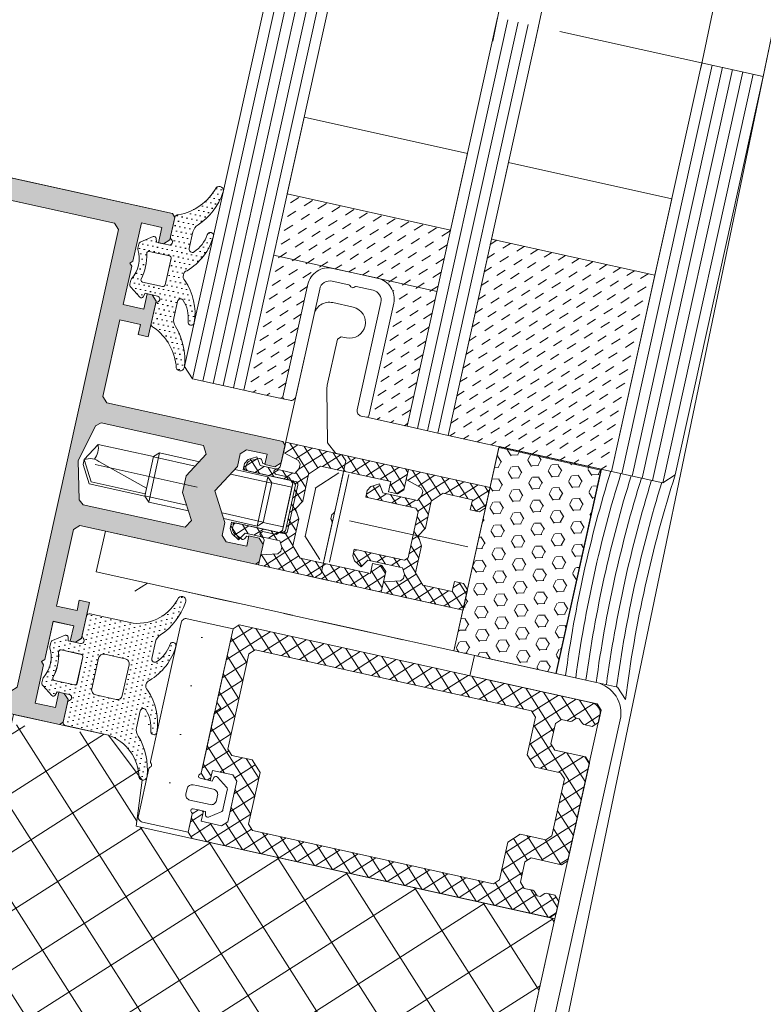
# Model space of a CAD drawing. Header units: inches. Extents: x 0 to 111471, y -105323 to 11070.
# Tile 146 of 256: x 43372 to 43379, y -28056 to -28047. Entities that reach past the tile are written whole.
import ezdxf

# ---------------------------------------------------------------- set-up
doc = ezdxf.new("R2010")
doc.units = ezdxf.units.IN
doc.header["$MEASUREMENT"] = 0
for name, pattern in [('DIVIDE', [5.3, 2, -1, 0.15, -1, 0.15, -1]), ('gen3', [6.25, 4.75, -1.5]), ('GEN7', [13.75, 9.75, -1.5, 1, -1.5])]:
    doc.linetypes.add(name, pattern=pattern)
for name, color, linetype, lineweight in [('888 drzwi i okna', 4, 'Continuous', 0), ('888 sciany istniejące', 2, 'Continuous', 35), ('888 wymiary', 1, 'Continuous', 0), ('MB-inne', 8, 'Continuous', 9), ('MB-kreskowanie', 8, 'Continuous', 5), ('MB-osie', 4, 'GEN7', 5), ('MB-profile', 7, 'Continuous', 9), ('MB-szyby', 4, 'Continuous', 9), ('MB-urwania', 1, 'DIVIDE', 5), ('MB-uszczelki_tworzywa', 8, 'Continuous', 9), ('Wymiary', 85, 'Continuous', 18)]:
    doc.layers.add(name, color=color, linetype=linetype, lineweight=lineweight)
doc.styles.add('TS 100_wymiary', font='romans.shx', dxfattribs={"width": 0.7, "height": 16})
doc.dimstyles.new('Dim Style 100', dxfattribs={"dimtxt": 16, "dimasz": 12, "dimexe": 12, "dimexo": 2, "dimgap": 10, "dimtad": 1, "dimdec": 0, "dimzin": 9, "dimtxsty": 'TS 100_wymiary', "dimblk": 'ARCHTICK', "dimcen": 2.5, "dimdle": 12, "dimclrd": 256, "dimclrt": 2, "dimadec": 0, "dimazin": 2, "dimtfac": 1, "dimtdec": 0, "dimtix": 1, "dimtmove": 2, "dimatfit": 3, "dimfxl": 0, "dimlwd": -1, "dimarcsym": 0})
pattern_1 = [(135, (-7.22281, -20.50134), (3e-14, 0.13531893), [0.09568493, -0.09568493])]

# ---------------------------------------------------------------- blocks, each defined once
blk = doc.blocks.new('120905')
at = {"layer": 'MB-kreskowanie'}
h = blk.add_hatch(dxfattribs=at)
h.set_pattern_fill('DOTS', color=256, scale=0.3, angle=0.03394, style=0)
h.set_pattern_definition([(0.033944, (-3888.86263, -793.2553), (0.23784281, 0.47639099), [0, -0.47625])])
edge = h.paths.add_edge_path(flags=16)
edge.add_line((-6, -3.499), (-6, -5.5))
edge.add_arc((-5.5, -5.5), 0.5, 180, 270)
edge.add_line((-5.5, -6), (-2.5, -6))
edge.add_arc((-2.5, -5.5), 0.5, 270, 360)
edge.add_line((-2, -5.5), (-2, -3.499))
edge.add_arc((-2.5, -3.499), 0.5, 0, 90)
edge.add_line((-2.5, -2.999), (-5.5, -2.999))
edge.add_arc((-5.5, -3.499), 0.5, 90, 180)
edge = h.paths.add_edge_path(flags=16)
edge.add_line((-2.5, -1.301), (-2.5, 0.676))
edge.add_arc((-2.7, 0.676), 0.2, 0, 104.47751)
edge.add_arc((-4, 5.341), 4.642, 254.37806, 285.62194, ccw=False)
edge.add_arc((-5.3, 0.676), 0.2, 75.52249, 180)
edge.add_line((-5.5, 0.676), (-5.5, -1.301))
edge.add_arc((-5.3, -1.301), 0.2, 180, 270)
edge.add_line((-5.3, -1.501), (-2.7, -1.501))
edge.add_arc((-2.7, -1.301), 0.2, 270, 360)
edge = h.paths.add_edge_path()
edge.add_line((-1.036, 0.6), (-1.785, 1.67))
edge.add_arc((-2.031, 1.498), 0.3, 35, 90)
edge.add_line((-2.031, 1.798), (-2.427, 1.798))
edge.add_arc((-2.427, 1.498), 0.3, 90, 116.88805)
edge.add_arc((-4, 4.393), 2.995, 241.31646, 298.68354, ccw=False)
edge.add_arc((-5.573, 1.498), 0.3, 63.11195, 90)
edge.add_line((-5.573, 1.798), (-5.969, 1.798))
edge.add_arc((-5.969, 1.498), 0.3, 90, 145)
edge.add_line((-6.215, 1.67), (-6.964, 0.6))
edge.add_arc((-6.8, 0.485), 0.2, 145, 255)
edge.add_line((-6.852, 0.292), (-6.5, 0.198))
edge.add_line((-6.5, 0.198), (-6.5, -1.002))
edge.add_arc((-6.8, -1.002), 0.3, 210, 360, ccw=False)
edge.add_arc((-7.32, -1.302), 0.3, 30, 90)
edge.add_line((-7.32, -1.002), (-9.2, -1.002))
edge.add_arc((-9.2, -1.302), 0.3, 90, 180)
edge.add_line((-9.5, -1.302), (-9.5, -5.526))
edge.add_arc((-13.887, -4.96), 4.423, 284.04495, 352.65485, ccw=False)
edge.add_arc((-12.617, -9.601), 0.401, 119.34568, 285.45385)
edge.add_arc((-13.243, -3.795), 6.235, 276.75031, 313.21834)
edge.add_arc((-8.224, -9.002), 1, 90.10895, 138.50202, ccw=False)
edge.add_line((-8.226, -8.002), (-6.582, -7.999))
edge.add_arc((-6.58, -8.299), 0.3, 314.04194, 90.50241, ccw=False)
edge.add_arc((-8.624, -6.185), 3.24, 276.90489, 314.04194, ccw=False)
edge.add_arc((-8.234, -9.702), 0.3, 90.10895, 270.10895)
edge.add_arc((-8.555, -4.417), 5.594, 273.29747, 316.78482)
edge.add_arc((-4.043, -8.494), 0.5, 85.1106, 150.47061, ccw=False)
edge.add_arc((-3.957, -8.494), 0.5, 29.52939, 94.8894, ccw=False)
edge.add_arc((0.555, -4.417), 5.594, 223.21518, 266.70253)
edge.add_arc((0.234, -9.702), 0.3, 269.89105, 89.89105)
edge.add_arc((0.624, -6.185), 3.24, 225.95806, 263.09511, ccw=False)
edge.add_arc((-1.42, -8.299), 0.3, 89.49759, 225.95806, ccw=False)
edge.add_line((-1.418, -7.999), (0.226, -8.002))
edge.add_arc((0.224, -9.002), 1, 41.49798, 89.89105, ccw=False)
edge.add_arc((5.243, -3.795), 6.235, 226.78166, 263.24969)
edge.add_arc((4.617, -9.601), 0.401, 254.54615, 60.65432)
edge.add_arc((5.887, -4.96), 4.423, 187.34515, 255.95505, ccw=False)
edge.add_line((1.5, -5.526), (1.5, -1.302))
edge.add_arc((1.2, -1.302), 0.3, 0, 90)
edge.add_line((1.2, -1.002), (-0.68, -1.002))
edge.add_arc((-0.68, -1.302), 0.3, 90, 150)
edge.add_arc((-1.2, -1.002), 0.3, 180, 330, ccw=False)
edge.add_line((-1.5, -1.002), (-1.5, 0.198))
edge.add_line((-1.5, 0.198), (-1.148, 0.292))
edge.add_arc((-1.2, 0.485), 0.2, 285, 35)
at = {"layer": 'MB-uszczelki_tworzywa'}
for points in [[(-1.036, 0.6), (-1.785, 1.67, 0.244698), (-2.031, 1.798), (-2.427, 1.798, 0.117863), (-2.562, 1.766, -0.255673), (-5.438, 1.766, 0.117863), (-5.573, 1.798), (-5.969, 1.798, 0.244698), (-6.215, 1.67), (-6.964, 0.6, 0.520567), (-6.852, 0.292), (-6.5, 0.198), (-6.5, -1.002, -0.767327), (-7.06, -1.152, 0.267949), (-7.32, -1.002), (-9.2, -1.002, 0.414214), (-9.5, -1.302), (-9.5, -5.526, -0.308643), (-12.814, -9.251, 0.885567), (-12.51, -9.988, 0.160479), (-8.973, -8.339, -0.21435), (-8.226, -8.002), (-6.582, -7.999, -0.677436), (-6.371, -8.515, -0.163474), (-8.234, -9.402, 1), (-8.233, -10.002, 0.19206), (-4.478, -8.248, -0.293178), (-4, -7.996, -0.293178), (-3.522, -8.248, 0.19206), (0.233, -10.002, 1), (0.234, -9.402, -0.163474), (-1.629, -8.515, -0.677436), (-1.418, -7.999), (0.226, -8.002, -0.21435), (0.973, -8.339, 0.160479), (4.51, -9.988, 0.885567), (4.814, -9.251, -0.308643), (1.5, -5.526), (1.5, -1.302, 0.414214), (1.2, -1.002), (-0.68, -1.002, 0.267949), (-0.94, -1.152, -0.767327), (-1.5, -1.002), (-1.5, 0.198), (-1.148, 0.292, 0.520567)], [(-2.5, -1.301), (-2.5, 0.676, 0.490314), (-2.75, 0.87, -0.137178), (-5.25, 0.87, 0.490314), (-5.5, 0.676), (-5.5, -1.301, 0.414214), (-5.3, -1.501), (-2.7, -1.501, 0.414214)], [(-6, -3.499), (-6, -5.5, 0.414214), (-5.5, -6), (-2.5, -6, 0.414214), (-2, -5.5), (-2, -3.499, 0.414214), (-2.5, -2.999), (-5.5, -2.999, 0.414214)]]:
    blk.add_lwpolyline(points, format="xyb", close=True, dxfattribs=at)
blk = doc.blocks.new('K430492X')
at = {"layer": 'MB-kreskowanie'}
h = blk.add_hatch(color=0, dxfattribs=at)
h.paths.add_polyline_path([(-109.2, 25), (-109.5, 24.7), (-109.5, 22.5), (-109, 22), (-108.5, 22), (-108.5, 23.5), (-106.5, 23.5), (-106.5, 19.75), (-106.25, 19.5), (-106.5, 19.25), (-106.5, 15.5), (-108.5, 15.5), (-108.5, 17), (-109, 17), (-109.5, 16.5), (-109.5, 13), (-108.5, 13), (-108.5, 14), (-106.5, 14), (-106.5, 6.5), (-107, 6), (-124.198, 6), (-124.498, 5.7), (-124.498, 4), (-123.998, 3.5), (-122.998, 3.5), (-122.998, 4.5), (-120.987, 4.5), (-120.487, 4), (-120.487, 2.75), (-118.9, 0), (-120.487, -2.75), (-120.487, -4), (-120.987, -4.5), (-122.998, -4.5), (-122.998, -3.5), (-123.998, -3.5), (-124.498, -4), (-124.498, -5.7), (-124.198, -6), (-107, -6), (-106.5, -6.5), (-106.5, -14), (-108.5, -14), (-108.5, -13), (-109.5, -13), (-109.5, -16.5), (-109, -17), (-108.5, -17), (-108.5, -15.5), (-106.5, -15.5), (-106.5, -19.25), (-106.25, -19.5), (-106.5, -19.75), (-106.5, -23.5), (-108.5, -23.5), (-108.5, -22), (-109, -22), (-109.5, -22.5), (-109.5, -24.7), (-109.2, -25), (-0.499, -25, 0.413925), (0, -24.5), (0, 24.5, 0.413925), (-0.499, 25)])
h.paths.add_polyline_path([(-3, 22.9), (-2.5, 22.4), (-2.5, -22.4), (-3, -22.9), (-104, -22.9), (-104.5, -22.4), (-104.5, 22.4), (-104, 22.9)], flags=16)
h.paths.add_polyline_path([(-106.405, 3.621), (-105.5, 0), (-106.405, -3.621), (-106.89, -4), (-116.879, -4), (-117.312, -3.25), (-115.9, -0.804), (-115.9, 0.804), (-117.312, 3.25), (-116.879, 4), (-106.89, 4)], flags=16)
at = {"layer": 'MB-profile'}
blk.add_lwpolyline([(-0.5, -25), (-109.2, -25), (-109.5, -24.7), (-109.5, -22.5), (-109, -22), (-108.5, -22), (-108.5, -23.5), (-106.5, -23.5), (-106.5, -19.75), (-106.25, -19.5), (-106.5, -19.25), (-106.5, -15.5), (-108.5, -15.5), (-108.5, -17), (-109, -17), (-109.5, -16.5), (-109.5, -13), (-108.5, -13), (-108.5, -14), (-106.5, -14), (-106.5, -6.5), (-107, -6), (-124.198, -6), (-124.498, -5.7), (-124.498, -4), (-123.998, -3.5), (-122.998, -3.5), (-122.998, -4.5), (-120.987, -4.5), (-120.487, -4), (-120.487, -2.75), (-118.9, 0), (-120.487, 2.75), (-120.487, 4), (-120.987, 4.5), (-122.998, 4.5), (-122.998, 3.5), (-123.998, 3.5), (-124.498, 4), (-124.498, 5.7), (-124.198, 6), (-107, 6), (-106.5, 6.5), (-106.5, 14), (-108.5, 14), (-108.5, 13), (-109.5, 13), (-109.5, 16.5), (-109, 17), (-108.5, 17), (-108.5, 15.5), (-106.5, 15.5), (-106.5, 19.25), (-106.25, 19.5), (-106.5, 19.75), (-106.5, 23.5), (-108.5, 23.5), (-108.5, 22), (-109, 22), (-109.5, 22.5), (-109.5, 24.7), (-109.2, 25), (-0.5, 25, -0.414502)], format="xyb", dxfattribs=at)
for points in [[(-3, -22.9), (-104, -22.9), (-104.5, -22.4), (-104.5, 22.4), (-104, 22.9), (-3, 22.9), (-2.5, 22.4), (-2.5, -22.4)], [(-106.405, -3.621), (-106.89, -4), (-116.879, -4), (-117.312, -3.25), (-115.9, -0.804), (-115.9, 0.804), (-117.312, 3.25), (-116.879, 4), (-106.89, 4), (-106.405, 3.621), (-105.5, 0)]]:
    blk.add_lwpolyline(points, close=True, dxfattribs=at)
blk = doc.blocks.new('120900')
at = {"layer": 'MB-kreskowanie'}
h = blk.add_hatch(dxfattribs=at)
h.set_pattern_fill('DOTS', color=256, scale=0.3, angle=90.03394, style=0)
h.set_pattern_definition([(90.033944, (778.75693, -4206.1781), (-0.47639099, 0.23784281), [0, -0.47625])])
h.paths.add_polyline_path([(-6.215, 1.672, -0.244698), (-5.969, 1.8), (-5.573, 1.8, -0.117863), (-5.438, 1.768, 0.255673), (-2.562, 1.768, -0.117863), (-2.427, 1.8), (-2.031, 1.8, -0.244698), (-1.785, 1.672), (-1.036, 0.602, -0.520567), (-1.148, 0.294), (-1.5, 0.2), (-1.5, -1), (-2.5, -1), (-2.5, 0.678, 0.496188), (-2.754, 0.871, -0.136548), (-5.243, 0.87, 0.502247), (-5.5, 0.678), (-5.5, -1), (-6.5, -1), (-6.5, 0.2), (-6.852, 0.294, -0.520567), (-6.964, 0.602)])
h.paths.add_polyline_path([(-9.5, -1.3, -0.414214), (-9.2, -1), (-7.32, -1, -0.267949), (-7.06, -1.15, 0.767327), (-6.5, -1), (-5.5, -1), (-5.5, -1.299, 0.414214), (-5.3, -1.499), (-2.7, -1.499, 0.414214), (-2.5, -1.299), (-2.5, -1), (-1.5, -1, 0.767327), (-0.94, -1.15, -0.267949), (-0.68, -1), (1.2, -1, -0.414214), (1.5, -1.3, 0.218991), (4.814, -4.25, -0.885567), (4.51, -4.986, -0.160479), (0.973, -3.337, 0.21435), (0.226, -3), (-1.42, -2.997, 0.674934), (-1.629, -3.513, 0.163474), (0.234, -4.4, -1), (0.233, -5, -0.19206), (-3.522, -3.246, 0.293178), (-4, -2.994, 0.293178), (-4.478, -3.246, -0.19206), (-8.233, -5, -1), (-8.234, -4.4, 0.163474), (-6.371, -3.513, 0.674934), (-6.58, -2.997), (-8.226, -3, 0.214349), (-8.973, -3.337, -0.160479), (-12.51, -4.986, -0.885567), (-12.814, -4.25, 0.226961)])
at = {"layer": 'MB-uszczelki_tworzywa'}
for points in [[(1.5, -1.3, 0.218991), (4.814, -4.25, -0.885567), (4.51, -4.986, -0.160479), (0.973, -3.337, 0.21435), (0.226, -3), (-1.418, -2.997, 0.677436), (-1.629, -3.513, 0.163474), (0.234, -4.4, -1), (0.233, -5, -0.19206), (-3.522, -3.246, 0.293178), (-4, -2.994, 0.293178), (-4.478, -3.246, -0.19206), (-8.233, -5, -1), (-8.234, -4.4, 0.163474), (-6.371, -3.513, 0.677436), (-6.582, -2.997), (-8.226, -3, 0.21435), (-8.973, -3.337, -0.160479), (-12.51, -4.986, -0.885567), (-12.814, -4.25, 0.226961), (-9.5, -1.3, -0.414214), (-9.2, -1), (-7.32, -1, -0.267949), (-7.06, -1.15, 0.767327), (-6.5, -1), (-6.5, 0.2), (-6.852, 0.294, -0.520567), (-6.964, 0.602), (-6.215, 1.672, -0.244698), (-5.969, 1.8), (-5.573, 1.8, -0.117863), (-5.438, 1.768, 0.255673), (-2.562, 1.768, -0.117863), (-2.427, 1.8), (-2.031, 1.8, -0.244698), (-1.785, 1.672), (-1.036, 0.602, -0.520567), (-1.148, 0.294), (-1.5, 0.2), (-1.5, -1, 0.767327), (-0.94, -1.15, -0.267949), (-0.68, -1), (1.2, -1, -0.414214)], [(-2.5, -1.299), (-2.5, 0.678, 0.490314), (-2.75, 0.872, -0.137178), (-5.25, 0.872, 0.490314), (-5.5, 0.678), (-5.5, -1.299, 0.414214), (-5.3, -1.499), (-2.7, -1.499, 0.414214)]]:
    blk.add_lwpolyline(points, format="xyb", close=True, dxfattribs=at)
blk = doc.blocks.new('G$C364BC776')
at = {"layer": 'MB-kreskowanie', "linetype": 'ByBlock'}
h = blk.add_hatch(dxfattribs=at)
h.set_pattern_fill('ANSI37', color=256, scale=0.15, angle=270, style=0, double=1)
h.set_pattern_definition([(225, (-67.79963, 1814.1622), (-0.3367596, 0.3367596), []), (135, (-67.79963, 1814.1622), (0.3367596, 0.3367596), [])])
edge = h.paths.add_edge_path()
edge.add_line((3.9006, 0.1988), (0.001, 0.1988))
edge.add_line((0.001, 0.1988), (0.001, 5.6983))
edge.add_line((0.001, 5.6983), (2.1049, 5.6982))
edge.add_line((2.1049, 5.6982), (2.2717, 5.6982))
edge.add_line((2.2717, 5.6982), (3.3416, 5.6982))
edge.add_line((3.3416, 5.6982), (4.2717, 5.698))
edge.add_line((4.2717, 5.698), (4.595, 5.698))
edge.add_line((4.595, 5.698), (4.6963, 4.7638))
edge.add_arc((4.1956, 4.8399), 0.5064, 287.28446, 351.35062, ccw=False)
edge.add_line((4.3461, 4.3564), (3.9006, 4.3161))
edge.add_line((3.9006, 4.3161), (3.9006, 0.1988))
at = {"layer": 'MB-kreskowanie'}
h = blk.add_hatch(dxfattribs=at)
h.set_pattern_fill('DOTS', color=256, scale=0.030137, angle=90.03394, style=0)
h.set_pattern_definition([(90.033944, (87.79719, -417.22213), (-0.047856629, 0.023892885), [0, -0.047842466])])
h.paths.add_polyline_path([(8.9416, 5.4843, -0.244698), (8.9663, 5.4971), (9.006, 5.4971, -0.117863), (9.0197, 5.4939, 0.255673), (9.3085, 5.4939, -0.117863), (9.3221, 5.4971), (9.3619, 5.4971, -0.244698), (9.3866, 5.4843), (9.4618, 5.3768, -0.520567), (9.4506, 5.3459), (9.4152, 5.3364), (9.4152, 5.2159), (9.3148, 5.2159), (9.3148, 5.3845, 0.496188), (9.2893, 5.4038, -0.136548), (9.0393, 5.4037, 0.502247), (9.0134, 5.3845), (9.0134, 5.2159), (8.9129, 5.2159), (8.9129, 5.3364), (8.8776, 5.3459, -0.520567), (8.8664, 5.3768)])
h.paths.add_polyline_path([(8.6116, 5.1857, -0.414214), (8.6417, 5.2159), (8.8306, 5.2159, -0.267949), (8.8567, 5.2008, 0.767327), (8.9129, 5.2159), (9.0134, 5.2159), (9.0134, 5.1858, 0.414214), (9.0335, 5.1657), (9.2947, 5.1657, 0.414214), (9.3148, 5.1858), (9.3148, 5.2159), (9.4152, 5.2159, 0.767327), (9.4715, 5.2008, -0.267949), (9.4976, 5.2159), (9.6865, 5.2159, -0.414214), (9.7166, 5.1857, 0.218991), (10.0495, 4.8894, -0.885567), (10.019, 4.8155, -0.160479), (9.6637, 4.981, 0.21435), (9.5886, 5.0149), (9.4233, 5.0153, 0.674934), (9.4023, 4.9635, 0.163474), (9.5894, 4.8743, -1), (9.5893, 4.814, -0.19206), (9.2121, 4.9903, 0.293178), (9.1641, 5.0156, 0.293178), (9.1161, 4.9903, -0.19206), (8.7389, 4.814, -1), (8.7387, 4.8743, 0.163474), (8.9259, 4.9635, 0.674934), (8.9049, 5.0153), (8.7395, 5.0149, 0.214349), (8.6645, 4.981, -0.160479), (8.3092, 4.8155, -0.885567), (8.2787, 4.8894, 0.226961)])
h = blk.add_hatch(dxfattribs=at)
h.set_pattern_fill('DOTS', color=256, scale=0.03, angle=180, style=0)
h.set_pattern_definition([(0, (-45735.70216, 24015.55423), (0.238125, 0.47625), [0, -0.47625])])
h.paths.add_polyline_path([(4.5582, 3.8161), (4.5356, 3.8161, -0.267949), (4.5182, 3.8261, 0.767327), (4.4809, 3.8161), (4.4809, 3.6961), (4.5161, 3.6867, -0.520567), (4.5273, 3.6559), (4.4524, 3.5489, -0.244698), (4.4278, 3.5361), (4.2486, 3.5361), (4.234, 3.5361, -0.244698), (4.2095, 3.5489), (4.1345, 3.6559, -0.520567), (4.1458, 3.6867), (4.1809, 3.6961), (4.1809, 3.8161, 0.767327), (4.1436, 3.8261, -0.267949), (4.1263, 3.8161), (4.1181, 3.8161), (4.0951, 3.8161), (3.9509, 3.8161), (3.9509, 4.2661, -0.414214), (4.0009, 4.3161), (4.4663, 4.3161, -0.267949), (4.4836, 4.3061, 0.57735), (4.5182, 4.3061, -0.267949), (4.5356, 4.3161), (5.9006, 4.3161, -0.414214), (5.9506, 4.2661), (5.9506, 3.8161)])
h.paths.add_polyline_path([(4.3559, 3.9161), (4.3059, 3.9161, 0.414214), (4.2559, 3.8661), (4.2559, 3.6661, 0.414214), (4.3059, 3.6161), (4.3559, 3.6161, 0.414214), (4.4059, 3.6661), (4.4059, 3.8307), (4.4059, 3.8661, 0.414214)], flags=16)
h = blk.add_hatch(dxfattribs=at)
h.set_pattern_fill('DASH', color=256, scale=0.030137, angle=315, style=0)
h.set_pattern_definition(pattern_1)
h.paths.add_polyline_path([(9.3349, 3.8296, -0.414214), (9.5358, 3.6286), (9.5358, 4.2113), (8.2097, 4.2113), (8.2097, 4.0104), (8.2097, 3.8296)])
h.paths.add_polyline_path([(9.5358, 2.604), (9.5358, 3.1866, -0.414214), (9.3349, 2.9857), (8.2097, 2.9857), (8.2097, 2.604)])
h = blk.add_hatch(dxfattribs=at)
h.set_pattern_fill('DASH', color=256, scale=0.030137, angle=315, style=0)
h.set_pattern_definition(pattern_1)
h.paths.add_polyline_path([(10.1386, 4.2113), (9.5358, 4.2113), (9.5358, 2.604), (10.1386, 2.604)])
h = blk.add_hatch(dxfattribs=at)
h.set_pattern_fill('_U', color=256, scale=0.100457, angle=45, style=0, double=1, pattern_type=0)
h.set_pattern_definition([(45, (-241.71, -214.41141), (-0.071033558, 0.071033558), []), (135, (-241.71, -214.41141), (-0.071033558, -0.071033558), [])])
h.paths.add_polyline_path([(7.4614, 3.559), (7.4312, 3.5289), (6.979, 3.5289), (6.9488, 3.559), (6.9488, 3.7092), (6.948, 4.0513), (6.8841, 4.0513), (6.8406, 4.0261), (6.7973, 3.9512), (6.8735, 3.9006), (6.8729, 3.7092), (6.8729, 3.559), (6.8178, 3.5289), (6.7765, 3.5289), (6.7473, 3.5517), (6.7028, 3.7092), (6.6023, 3.7092), (6.6023, 2.5037), (6.8034, 2.5037), (6.8536, 2.554), (6.8536, 2.6444), (6.753, 2.6444), (6.753, 3.3332), (6.8534, 3.4284), (7.118, 3.4284), (7.2051, 3.4787), (7.2922, 3.4284), (7.5568, 3.4284), (7.6571, 3.3332), (7.6571, 2.6444), (7.5568, 2.6444), (7.5568, 2.554), (7.607, 2.5037), (7.8078, 2.5037), (7.8078, 3.7092), (7.7074, 3.7092), (7.6629, 3.5517), (7.6336, 3.5289), (7.5915, 3.5289), (7.5362, 3.559), (7.5362, 3.7092), (7.5362, 3.9006), (7.612, 3.9512), (7.5687, 4.0261), (7.5252, 4.0513), (7.4611, 4.0513), (7.4614, 3.7092)])
at = {"layer": 'MB-kreskowanie', "linetype": 'ByBlock', "ltscale": 0.1}
h = blk.add_hatch(dxfattribs=at)
h.set_pattern_fill('ANSI37', color=256, angle=270, style=0)
h.set_pattern_definition([(315, (-7043.82021, -11676.76219), (0.0883883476, 0.0883883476), []), (45, (-7043.82021, -11676.76219), (-0.0883883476, 0.0883883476), [])])
h.paths.add_polyline_path([(5.7506, 0.7988), (5.8006, 0.8488), (5.8006, 3.5661), (5.7506, 3.6161), (4.8111, 3.6161), (4.7611, 3.5661), (4.7611, 3.3661), (4.6611, 3.2661), (4.1506, 3.2661), (4.1006, 3.2161), (4.1006, 0.8488), (4.1506, 0.7988), (4.5206, 0.7988), (4.6206, 0.6988), (4.6206, 0.4488), (4.6706, 0.3988), (5.2306, 0.3988), (5.2806, 0.4488), (5.2806, 0.6988), (5.3806, 0.7988)])
h.paths.add_polyline_path([(5.1806, 3.7661), (5.1306, 3.8161), (4.5309, 3.8161), (4.4809, 3.7661), (4.4809, 3.7161), (4.5811, 3.7161), (4.5811, 3.5161), (4.5311, 3.4661), (4.1306, 3.4661), (4.0806, 3.5161), (4.0806, 3.7161), (4.1809, 3.7161), (4.1809, 3.7661), (4.1309, 3.8161), (3.9506, 3.8161), (3.9006, 3.7661), (3.9006, 0.2488), (3.9506, 0.1988), (4.0706, 0.1988), (4.1206, 0.2488), (4.1206, 0.3323), (4.1148, 0.3464), (4.0765, 0.3847), (4.0765, 0.413), (4.1148, 0.4513), (4.1206, 0.4654), (4.1206, 0.5488), (4.1706, 0.5988), (4.3706, 0.5988), (4.4206, 0.5488), (4.4206, 0.2488), (4.4706, 0.1988), (5.4306, 0.1988), (5.4806, 0.2488), (5.4806, 0.5488), (5.5306, 0.5988), (5.7306, 0.5988), (5.7806, 0.5488), (5.7806, 0.4654), (5.7865, 0.4513), (5.8248, 0.413), (5.8248, 0.3847), (5.7865, 0.3464), (5.7806, 0.3323), (5.7806, 0.2488), (5.8306, 0.1988), (5.9506, 0.1988), (6.0006, 0.2488), (6.0006, 3.7661), (5.9506, 3.8161), (5.2306, 3.8161)])
at = {"layer": 'MB-kreskowanie'}
h = blk.add_hatch(dxfattribs=at)
h.set_pattern_fill('_U', color=256, scale=0.100457, angle=45, style=0, double=1, pattern_type=0)
h.set_pattern_definition([(45, (-241.71, -215.61689), (-0.071033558, 0.071033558), []), (135, (-241.71, -215.61689), (-0.071033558, -0.071033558), [])])
h.paths.add_polyline_path([(7.4614, 2.3535), (7.4312, 2.3234), (6.979, 2.3234), (6.9488, 2.3535), (6.9488, 2.5037), (6.948, 2.8458), (6.8841, 2.8458), (6.8406, 2.8207), (6.7973, 2.7457), (6.8735, 2.6951), (6.8729, 2.5037), (6.8729, 2.3535), (6.8178, 2.3234), (6.7765, 2.3234), (6.7473, 2.3462), (6.7028, 2.5037), (6.6023, 2.5037), (6.6023, 1.7001), (6.8034, 1.7001), (6.8536, 1.7503), (6.8536, 1.8407), (6.753, 1.8407), (6.753, 2.1277), (6.8534, 2.2229), (7.118, 2.2229), (7.2051, 2.2732), (7.2922, 2.2229), (7.5568, 2.2229), (7.6571, 2.1277), (7.6571, 1.8407), (7.5568, 1.8407), (7.5568, 1.7503), (7.607, 1.7001), (7.8078, 1.7001), (7.8078, 2.5037), (7.7074, 2.5037), (7.6629, 2.3462), (7.6336, 2.3234), (7.5915, 2.3234), (7.5362, 2.3535), (7.5362, 2.5037), (7.5362, 2.6951), (7.612, 2.7457), (7.5687, 2.8207), (7.5252, 2.8458), (7.4611, 2.8458), (7.4614, 2.5037)])
h = blk.add_hatch(dxfattribs=at)
h.set_pattern_fill('DASH', color=256, scale=0.030137, angle=315, style=0)
h.set_pattern_definition([(315, (-34.7418, -8.98989), (0.13531893, -3e-14), [0.09568493, -0.09568493])])
h.paths.add_polyline_path([(8.2097, 0.5948), (10.1386, 0.5948), (10.1386, 2.2022), (8.2097, 2.2022)])
h = blk.add_hatch(dxfattribs=at)
h.set_pattern_fill('HEX', color=256, scale=0.020091, angle=225, style=0)
h.set_pattern_definition([(225, (-34.7418, -10.39628), (0.0781264, -0.0781264), [0.06378995, -0.1275799]), (345, (-34.7418, -10.39628), (0.02859625, 0.10672265), [0.06378995, -0.1275799]), (285, (-34.78691, -10.44138), (0.10672265, 0.02859625), [0.06378995, -0.1275799])])
h.paths.add_polyline_path([(8.2097, 0.6953), (8.2097, 1.6999), (6.2006, 1.6999), (6.2006, 0.6953)])
at = {"layer": 'MB-inne', "linetype": 'Continuous'}
for p, q in [((7.1816, 5.5624), (7.0108, 5.4638)), ((7.1816, 5.5624), (7.2293, 5.5624)), ((7.2293, 5.5624), (7.4001, 5.4638)), ((7.2293, 5.5624), (7.2514, 5.5092)), ((7.0108, 4.9195), (7.0108, 5.4638)), ((7.0882, 4.9195), (7.2401, 5.4221)), ((7.4001, 4.9195), (7.4001, 5.4638)), ((7.0108, 4.9195), (6.9641, 4.8693)), ((7.4001, 4.9195), (7.0108, 4.9195)), ((7.0143, 4.5081), (7.0143, 4.9195)), ((7.3966, 4.5078), (7.3966, 4.9195)), ((7.4001, 4.9195), (7.4468, 4.8693)), ((7.4468, 4.8693), (6.9641, 4.8693)), ((6.9641, 4.4791), (6.9641, 4.8693)), ((7.4468, 4.4788), (7.4468, 4.8693)), ((7.0143, 3.7542), (7.0143, 4.1601)), ((7.3966, 3.7542), (7.3966, 4.1598)), ((6.9641, 3.8044), (6.9641, 4.1311)), ((7.4468, 3.8044), (7.4468, 4.1308)), ((7.4468, 3.8044), (6.9641, 3.8044)), ((7.0108, 3.7542), (6.9641, 3.8044)), ((7.4001, 3.7542), (7.4468, 3.8044)), ((7.0108, 3.5583), (7.0108, 3.7542)), ((7.4001, 3.7542), (7.0108, 3.7542)), ((7.4001, 3.5583), (7.4001, 3.7542))]:
    blk.add_line(p, q, dxfattribs=at)
at = {"layer": 'MB-inne', "linetype": 'gen3'}
for p in [(7.2293, 5.5624), (7.0347, 4.9195)]:
    blk.add_line(p, (7.0347, 5.4501), dxfattribs=at)
at = {"layer": 'MB-inne'}
for p, q in [((6.9696, 3.3378), (6.7795, 3.1477)), ((6.9643, 3.3323), (7.4465, 3.3323)), ((7.4408, 3.3378), (7.6308, 3.1477)), ((6.7745, 3.051), (7.6359, 3.051)), ((6.7773, 3.1063), (7.633, 3.1063))]:
    blk.add_line(p, q, dxfattribs=at)
blk.add_lwpolyline([(4.2717, 5.698), (4.6938, 5.698), (4.6963, 4.7638), (4.3445, 4.3562), (3.9006, 4.3161), (3.9006, 0.1988), (0.001, 0.1988), (0.001, 5.6983)], close=True, dxfattribs=at)
for points in [[(7.4614, 3.5651, -0.132252), (7.4362, 3.5583), (6.9741, 3.5583, -0.132253), (6.9489, 3.5651)], [(6.7773, 3.1063), (7.1501, 3.1063, 0.198912)]]:
    blk.add_lwpolyline(points, format="xyb", dxfattribs=at)
at = {"layer": 'MB-inne', "linetype": 'ByBlock'}
blk.add_lwpolyline([(0, 0), (5.9006, -0.0001, 0.414222), (6.2006, 0.2999), (6.2006, 1.4999), (6.0006, 1.4999), (6.0006, 0.2984, -0.414316), (5.9006, 0.1984), (0.0006, 0.1999)], format="xyb", close=True, dxfattribs=at)
at = {"layer": 'MB-inne', "linetype": 'Continuous', "extrusion": (2.22045e-16, -1.83691e-16, -1)}
blk.add_arc((-7.1068, 5.4837), 0.1469, 169.99999, 204.78861, dxfattribs=at)
at = {"layer": 'MB-inne', "linetype": 'Continuous'}
blk.add_arc((7.3297, 5.6334), 0.1836, 245.18689, 292.52018, dxfattribs=at)
at = {"layer": 'MB-kreskowanie'}
for p, q in [((12.228, 4.7136), (8.2097, 4.7136)), ((12.228, 4.6131), (8.2097, 4.6131)), ((12.228, 4.5127), (8.2097, 4.5127)), ((12.228, 4.4122), (8.2097, 4.4122)), ((12.228, 4.3117), (8.2097, 4.3117)), ((12.228, 2.5035), (8.2097, 2.5035)), ((12.228, 2.4031), (8.2097, 2.4031)), ((12.228, 2.3026), (8.2097, 2.3026)), ((6.2006, 0.0926), (6.2006, 0.5948)), ((12.228, 0.4944), (8.2097, 0.4944)), ((12.228, 0.3939), (8.2097, 0.3939)), ((12.228, 0.2935), (8.2097, 0.2935)), ((12.228, 0.193), (8.2097, 0.193)), ((6.1002, -0.0079), (6.2006, 0.0926)), ((12.228, 0.0926), (8.2097, 0.0926))]:
    blk.add_line(p, q, dxfattribs=at)
for centre, start, end in [((7.2052, -11.5353), 85.2692, 94.7308), ((7.2052, -11.6357), 85.2692, 94.7308), ((7.2052, -11.7362), 85.2692, 94.7308), ((7.2052, -11.8367), 85.2692, 94.7308), ((7.2052, -11.9371), 85.2692, 94.7308), ((7.2052, -12.0376), 85.2692, 94.7308), ((7.2052, -12.138), 84.79488, 95.20512)]:
    blk.add_arc(centre, 12.1804, start, end, dxfattribs=at)
at = {"layer": 'MB-osie'}
blk.add_line((7.2052, 16.6979), (7.2052, 1.7848), dxfattribs=at)
at = {"layer": 'MB-profile'}
for points in [[(9.7166, 10.6561), (9.7166, 5.246), (9.6865, 5.2159), (9.4655, 5.2159), (9.4152, 5.2661), (9.4152, 5.3163), (9.5659, 5.3163), (9.5659, 5.5172), (9.1892, 5.5172), (9.1641, 5.5423), (9.139, 5.5172), (8.7622, 5.5172), (8.7622, 5.3163), (8.913, 5.3163), (8.913, 5.2661), (8.8627, 5.2159), (8.5111, 5.2159), (8.5111, 5.3163), (8.6116, 5.3163), (8.6116, 5.5172), (7.8582, 5.5172), (7.8079, 5.467), (7.8079, 3.7394), (7.7778, 3.7092), (7.607, 3.7092), (7.5568, 3.7595), (7.5568, 3.8599), (7.6572, 3.8599), (7.6572, 4.0619), (7.607, 4.1121), (7.4814, 4.1121), (7.2052, 4.2716), (6.9289, 4.1121), (6.8034, 4.1121), (6.7531, 4.0619), (6.7531, 3.8599), (6.8536, 3.8599), (6.8536, 3.7595), (6.8034, 3.7092), (6.6326, 3.7092), (6.6024, 3.7394), (6.6024, 5.467), (6.5522, 5.5172), (5.7988, 5.5172), (5.7988, 5.3163), (5.8993, 5.3163), (5.8993, 5.2159), (5.5476, 5.2159), (5.4974, 5.2661), (5.4974, 5.3163), (5.6481, 5.3163), (5.6481, 5.5172), (5.2714, 5.5172), (5.2463, 5.5423), (5.2212, 5.5172), (4.8445, 5.5172), (4.8445, 5.3163), (4.9951, 5.3163), (4.9951, 5.2661), (4.9449, 5.2159), (4.7239, 5.2159), (4.6938, 5.246), (4.6938, 10.6561)], [(9.5057, 10.6561), (9.5057, 5.7684), (9.4554, 5.7181), (4.9549, 5.7181), (4.9047, 5.7684), (4.9047, 10.6561)]]:
    blk.add_lwpolyline(points, dxfattribs=at)
blk.add_lwpolyline([(7.569, 5.5267), (7.607, 5.478), (7.607, 4.4746), (7.5317, 4.4311), (7.2859, 4.573), (7.1244, 4.573), (6.8787, 4.4311), (6.8034, 4.4746), (6.8034, 5.478), (6.8414, 5.5267), (7.2052, 5.6177)], close=True, dxfattribs=at)
blk.add_lwpolyline([(8.2097, 3.056), (8.2097, 3.0058, 0.414214), (8.2298, 2.9857), (9.3349, 2.9857, 0.414214), (9.5358, 3.1866), (9.5358, 3.6286, 0.414214), (9.3349, 3.8296), (8.2298, 3.8296, 0.414214), (8.2097, 3.8095), (8.2097, 3.7592, 0.414214), (8.26, 3.709), (9.3148, 3.709, -0.414214), (9.4152, 3.6085), (9.4152, 3.4444, -0.198912), (9.4093, 3.4302), (9.401, 3.4218, 0.414214), (9.401, 3.3934), (9.4093, 3.3851, -0.198912), (9.4152, 3.3709), (9.4152, 3.2067, -0.414214), (9.3148, 3.1063), (8.26, 3.1063, 0.414214)], format="xyb", close=True, dxfattribs=at)
blk.add_lwpolyline([(6.6023, 3.709), (6.8449, 3.709), (6.8643, 3.7239), (6.8698, 3.7443), (6.8892, 3.7592), (6.9039, 3.7592), (6.924, 3.7391), (6.924, 3.6085), (6.9742, 3.5583), (7.0114, 3.5583), (7.3991, 3.5583), (7.4363, 3.5583), (7.4866, 3.6085), (7.4866, 3.7391), (7.5066, 3.7592), (7.5214, 3.7592), (7.5408, 3.7443), (7.5463, 3.7239), (7.5657, 3.709), (9.0637, 3.709, -0.414214), (9.2144, 3.5583), (9.2144, 3.3574, -1), (8.913, 3.3574), (8.913, 3.4076), (8.8829, 3.4378), (8.4283, 3.4378), (8.3934, 3.4347), (7.891, 3.316), (7.808, 3.2171), (7.808, 3.1565), (7.7578, 3.1063), (7.2604, 3.1063), (7.2391, 3.1151), (7.2266, 3.1276), (7.184, 3.1276), (7.1715, 3.1151), (7.1502, 3.1063), (6.6528, 3.1063), (6.6025, 3.1565), (6.6025, 3.2171), (6.6023, 3.2173)], format="xyb", dxfattribs=at)
at = {"layer": 'MB-szyby'}
for p, q in [((6.1002, 4.814), (6.2006, 4.7136)), ((8.3102, 4.814), (8.2097, 4.7136)), ((12.228, 4.814), (8.3102, 4.814)), ((6.2006, 4.7136), (6.2006, 4.2113)), ((8.2097, 4.7136), (8.2097, 4.2113)), ((6.2006, 4.2113), (6.2006, 4.0104)), ((8.2097, 4.2113), (8.2097, 4.0104)), ((8.2097, 4.2113), (12.228, 4.2113)), ((6.2006, 3.8095), (6.2006, 4.0104)), ((8.2097, 3.8095), (8.2097, 4.0104)), ((6.2006, 2.604), (6.2006, 3.0058)), ((8.2097, 2.604), (8.2097, 3.0058)), ((6.2006, 2.2022), (6.2006, 2.604)), ((10.1386, 2.604), (8.2097, 2.604)), ((8.2097, 2.2022), (8.2097, 2.604)), ((8.2097, 2.604), (12.228, 2.604)), ((12.228, 2.2022), (8.2097, 2.2022)), ((8.2097, 0.0926), (8.2097, 0.5948)), ((8.2097, 0.5948), (12.228, 0.5948)), ((8.3102, -0.0079), (8.2097, 0.0926)), ((12.228, -0.0079), (8.3102, -0.0079))]:
    blk.add_line(p, q, dxfattribs=at)
at = {"layer": 'MB-urwania'}
blk.add_line((12.228, -0.0079), (12.228, 4.814), dxfattribs=at)
at = {"layer": 'MB-uszczelki_tworzywa'}
blk.add_line((9.5358, 4.2113), (9.5358, 2.604), dxfattribs=at)
for points in [[(9.7166, 5.1857, 0.218991), (10.0495, 4.8894, -0.885567), (10.019, 4.8155, -0.160479), (9.6637, 4.981, 0.21435), (9.5886, 5.0149), (9.4235, 5.0153, 0.677436), (9.4023, 4.9635, 0.163474), (9.5894, 4.8743, -1), (9.5893, 4.814, -0.19206), (9.2121, 4.9903, 0.293178), (9.1641, 5.0156, 0.293178), (9.1161, 4.9903, -0.19206), (8.7389, 4.814, -1), (8.7387, 4.8743, 0.163474), (8.9259, 4.9635, 0.677436), (8.9047, 5.0153), (8.7395, 5.0149, 0.21435), (8.6645, 4.981, -0.160479), (8.3092, 4.8155, -0.885567), (8.2787, 4.8894, 0.226961), (8.6116, 5.1857, -0.414214), (8.6417, 5.2159), (8.8306, 5.2159, -0.267949), (8.8567, 5.2008, 0.767327), (8.9129, 5.2159), (8.9129, 5.3364), (8.8776, 5.3459, -0.520567), (8.8664, 5.3768), (8.9416, 5.4843, -0.244698), (8.9663, 5.4971), (9.006, 5.4971, -0.117863), (9.0197, 5.4939, 0.255673), (9.3085, 5.4939, -0.117863), (9.3221, 5.4971), (9.3619, 5.4971, -0.244698), (9.3866, 5.4843), (9.4618, 5.3768, -0.520567), (9.4506, 5.3459), (9.4152, 5.3364), (9.4152, 5.2159, 0.767327), (9.4715, 5.2008, -0.267949), (9.4976, 5.2159), (9.6865, 5.2159, -0.414214)], [(5.0956, 5.1858), (5.0956, 5.3845, -0.490314), (5.1207, 5.4039, 0.137178), (5.3718, 5.4039, -0.490314), (5.397, 5.3845), (5.397, 5.1858, -0.414214), (5.3769, 5.1657), (5.1157, 5.1657, -0.414214)], [(9.3148, 5.1858), (9.3148, 5.3845, 0.490314), (9.2897, 5.4039, -0.137178), (9.0385, 5.4039, 0.490314), (9.0134, 5.3845), (9.0134, 5.1858, 0.414214), (9.0335, 5.1657), (9.2947, 5.1657, 0.414214)], [(4.1263, 3.8161), (4.1181, 3.8161), (4.0951, 3.8161), (3.9509, 3.8161), (3.9509, 4.2661, -0.414214), (4.0009, 4.3161), (4.4663, 4.3161, -0.267949), (4.4836, 4.3061, 0.57735), (4.5182, 4.3061, -0.267949), (4.5356, 4.3161), (5.9006, 4.3161, -0.414214), (5.9506, 4.2661), (5.9506, 3.8161), (4.5582, 3.8161), (4.5356, 3.8161, -0.267949), (4.5182, 3.8261, 0.767327), (4.4809, 3.8161), (4.4809, 3.6961), (4.5161, 3.6867, -0.520567), (4.5273, 3.6559), (4.4524, 3.5489, -0.244698), (4.4278, 3.5361), (4.2486, 3.5361), (4.234, 3.5361, -0.244698), (4.2095, 3.5489), (4.1345, 3.6559, -0.520567), (4.1458, 3.6867), (4.1809, 3.6961), (4.1809, 3.6962), (4.1809, 3.8161, 0.767327), (4.1436, 3.8261, -0.267949)], [(4.4059, 3.6661, -0.414214), (4.3559, 3.6161), (4.3059, 3.6161, -0.414214), (4.2559, 3.6661), (4.2559, 3.8661, -0.414214), (4.3059, 3.9161), (4.3559, 3.9161, -0.414214), (4.4059, 3.8661), (4.4059, 3.8307)]]:
    blk.add_lwpolyline(points, format="xyb", close=True, dxfattribs=at)
for points in [[(6.6024, 3.709), (6.6024, 5.2159), (6.2006, 5.2159), (6.2006, 3.2885)], [(6.2006, 3.3722), (6.2006, 1.6999)], [(6.6024, 1.6999), (6.6024, 3.2171)]]:
    blk.add_lwpolyline(points, dxfattribs=at)
for points in [[(10.1386, 2.604), (10.892, 2.604), (10.892, 4.2113), (10.1386, 4.2113)], [(6.9488, 3.7092), (6.9488, 3.559), (6.979, 3.5289), (7.4312, 3.5289), (7.4614, 3.559), (7.4614, 3.7092), (7.4611, 4.0513), (7.5252, 4.0513), (7.5687, 4.0261), (7.612, 3.9512), (7.5362, 3.9006), (7.5362, 3.7092), (7.5362, 3.559), (7.5915, 3.5289), (7.6336, 3.5289), (7.6629, 3.5517), (7.7074, 3.7092), (7.8078, 3.7092), (7.8078, 2.5037), (7.607, 2.5037), (7.5568, 2.554), (7.5568, 2.6444), (7.6571, 2.6444), (7.6571, 3.3332), (7.5568, 3.4284), (7.2922, 3.4284), (7.2052, 3.4786), (7.2051, 3.4786), (7.205, 3.4786), (7.118, 3.4284), (6.8534, 3.4284), (6.753, 3.3332), (6.753, 2.6444), (6.8536, 2.6444), (6.8536, 2.554), (6.8034, 2.5037), (6.6023, 2.5037), (6.6023, 3.7092), (6.7028, 3.7092), (6.7473, 3.5517), (6.7765, 3.5289), (6.8178, 3.5289), (6.8729, 3.559), (6.8729, 3.7092), (6.8735, 3.9006), (6.7973, 3.9512), (6.8406, 4.0261), (6.8841, 4.0513), (6.948, 4.0513)], [(5.1806, 3.7661), (5.1306, 3.8161), (4.5309, 3.8161), (4.4809, 3.7661), (4.4809, 3.7161), (4.5811, 3.7161), (4.5811, 3.5161), (4.5311, 3.4661), (4.1306, 3.4661), (4.0806, 3.5161), (4.0806, 3.7161), (4.1809, 3.7161), (4.1809, 3.7661), (4.1309, 3.8161), (3.9506, 3.8161), (3.9006, 3.7661), (3.9006, 0.2488), (3.9506, 0.1988), (4.0706, 0.1988), (4.1206, 0.2488), (4.1206, 0.3323), (4.1148, 0.3464), (4.0765, 0.3847), (4.0765, 0.413), (4.1148, 0.4513), (4.1206, 0.4654), (4.1206, 0.5488), (4.1706, 0.5988), (4.3706, 0.5988), (4.4206, 0.5488), (4.4206, 0.2488), (4.4706, 0.1988), (5.4306, 0.1988), (5.4806, 0.2488), (5.4806, 0.5488), (5.5306, 0.5988), (5.7306, 0.5988), (5.7806, 0.5488), (5.7806, 0.4654), (5.7865, 0.4513), (5.8248, 0.413), (5.8248, 0.3847), (5.7865, 0.3464), (5.7806, 0.3323), (5.7806, 0.2488), (5.8306, 0.1988), (5.9506, 0.1988), (6.0006, 0.2488), (6.0006, 3.7661), (5.9506, 3.8161), (5.2306, 3.8161)], [(5.7506, 0.7988), (5.3806, 0.7988), (5.2806, 0.6988), (5.2806, 0.4488), (5.2306, 0.3988), (4.6706, 0.3988), (4.6206, 0.4488), (4.6206, 0.6988), (4.5206, 0.7988), (4.1506, 0.7988), (4.1006, 0.8488), (4.1006, 3.2161), (4.1506, 3.2661), (4.6611, 3.2661), (4.7611, 3.3661), (4.7611, 3.5661), (4.8111, 3.6161), (5.7506, 3.6161), (5.8006, 3.5661), (5.8006, 0.8488)], [(6.9488, 2.5037), (6.9488, 2.3535), (6.979, 2.3234), (7.4312, 2.3234), (7.4614, 2.3535), (7.4614, 2.5037), (7.4611, 2.8458), (7.5252, 2.8458), (7.5687, 2.8207), (7.612, 2.7457), (7.5362, 2.6951), (7.5362, 2.5037), (7.5362, 2.3535), (7.5915, 2.3234), (7.6336, 2.3234), (7.6629, 2.3462), (7.7074, 2.5037), (7.8078, 2.5037), (7.8078, 1.7001), (7.607, 1.7001), (7.5568, 1.7503), (7.5568, 1.8407), (7.6571, 1.8407), (7.6571, 2.1277), (7.5568, 2.2229), (7.2922, 2.2229), (7.2052, 2.2731), (7.2051, 2.2731), (7.205, 2.2731), (7.118, 2.2229), (6.8534, 2.2229), (6.753, 2.1277), (6.753, 1.8407), (6.8536, 1.8407), (6.8536, 1.7503), (6.8034, 1.7001), (6.6023, 1.7001), (6.6023, 2.5037), (6.7028, 2.5037), (6.7473, 2.3462), (6.7765, 2.3234), (6.8178, 2.3234), (6.8729, 2.3535), (6.8729, 2.5037), (6.8735, 2.6951), (6.7973, 2.7457), (6.8406, 2.8207), (6.8841, 2.8458), (6.948, 2.8458)], [(8.2097, 2.2022), (10.1386, 2.2022), (10.1386, 0.5948), (8.2097, 0.5948)], [(10.1386, 0.5948), (10.892, 0.5948), (10.892, 2.2022), (10.1386, 2.2022)], [(8.2006, 0.6999), (6.2006, 0.6999), (6.2006, 1.6999), (8.2006, 1.6999)], [(6.2006, 0.6953), (8.2097, 0.6953), (8.2097, 1.6999), (6.2006, 1.6999)]]:
    blk.add_lwpolyline(points, close=True, dxfattribs=at)
blk.add_lwpolyline([(6.8485, 3.8597), (6.8485, 3.8797), (6.8186, 3.8967, -0.391131), (6.8103, 3.9227), (6.847, 4.0014, -0.291473), (6.8925, 4.0304), (6.9188, 4.0304, -0.414214), (6.9489, 4.0003), (6.9489, 3.5387, 0.414214), (6.9791, 3.5086), (7.4313, 3.5086, 0.414214), (7.4614, 3.5387), (7.4614, 4.0003, -0.414214), (7.4916, 4.0304), (7.5178, 4.0304, -0.291473), (7.5634, 4.0014), (7.6001, 3.9227, -0.391131), (7.5918, 3.8967), (7.5619, 3.8797), (7.5619, 3.8597)], format="xyb", dxfattribs=at)
at = {"linetype": 'ByBlock', "xscale": 0.1004566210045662, "yscale": 0.1004566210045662, "zscale": 0.1004566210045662, "rotation": 89.99999999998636}
blk.add_blockref('K430492X', (7.2052, 16.2159), dxfattribs=at)
at = {"xscale": -0.1, "yscale": 0.1, "zscale": 0.1}
blk.add_blockref('120905', (4.8463, 5.3163), dxfattribs=at)
at = {"xscale": 0.1004566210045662, "yscale": 0.1004566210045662, "zscale": 0.1004566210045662, "rotation": 359.9999999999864}
blk.add_blockref('120900', (9.5659, 5.3163), dxfattribs=at)
blk = doc.blocks.new('_ArchTick')
at = {"layer": 'Wymiary', "color": 0, "const_width": 0.15}
blk.add_lwpolyline([(-0.5, -0.5), (0.5, 0.5)], dxfattribs=at)
blk = doc.blocks.new('*D691')
at = {"layer": '888 wymiary'}
blk.add_line((43507.7507, -28091.7804), (43531.745, -27977.3187), dxfattribs=at)
at = {"layer": '888 wymiary', "color": 0, "lineweight": -2}
for p, q in [((43509.7085, -27984.96), (43541.0277, -27991.5254)), ((43490.6382, -28075.9324), (43521.9574, -28082.4977))]:
    blk.add_line(p, q, dxfattribs=at)
at = {"layer": 'Defpoints', "color": 0}
for p in [(43395.0764, -27960.93), (43529.283, -27989.0634), (43376.0061, -28051.9023)]:
    blk.add_point(p, dxfattribs=at)
at = {"layer": '888 wymiary', "linetype": 'ByBlock', "xscale": 12, "yscale": 12, "zscale": 12}
for p, rotation in [((43529.283, -27989.0634), 78.1606617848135), ((43510.2127, -28080.0357), 258.1606617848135)]:
    blk.add_blockref('_ArchTick', p, dxfattribs=dict(at, rotation=rotation))
at = {"layer": '888 wymiary', "color": 2, "ltscale": 0.01, "insert": (43502.1308, -28030.8565), "char_height": 16, "attachment_point": 5, "rotation": 78.16066, "style": 'TS 100_wymiary'}
blk.add_mtext('93', dxfattribs=at)
blk = doc.blocks.new('*D969')
at = {"layer": '888 wymiary', "ltscale": 0.01}
blk.add_line((43574.5571, -28112.7707), (43587.7528, -28049.3192), dxfattribs=at)
at = {"layer": '888 wymiary', "color": 0, "lineweight": -2, "ltscale": 0.01}
for p, q in [((43565.7285, -28056.9956), (43597.0581, -28063.5111)), ((43557.4193, -28096.9499), (43588.749, -28103.4654))]:
    blk.add_line(p, q, dxfattribs=at)
at = {"layer": 'Defpoints', "color": 0}
for p in [(43386.641, -28019.7515), (43378.3318, -28059.7058), (43585.3095, -28061.0678)]:
    blk.add_point(p, dxfattribs=at)
at = {"layer": '888 wymiary', "linetype": 'ByBlock', "xscale": 12, "yscale": 12, "zscale": 12}
for p, rotation in [((43585.3095, -28061.0678), 78.25187969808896), ((43577.0004, -28101.0221), 258.2518796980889)]:
    blk.add_blockref('_ArchTick', p, dxfattribs=dict(at, rotation=rotation))
at = {"layer": '888 wymiary', "color": 2, "ltscale": 0.01, "insert": (43563.532, -28077.38), "char_height": 16, "attachment_point": 5, "rotation": 78.25188, "style": 'TS 100_wymiary'}
blk.add_mtext('41', dxfattribs=at)

msp = doc.modelspace()

# ---------------------------------------------------------------- linework, layer by layer
at = {"layer": '888 drzwi i okna', "ltscale": 0.01}
for points in [[(45085.6879, -27870.5703), (43415.6129, -27870.5682), (43378.841, -28047.385)], [(43412.8704, -27870.9273), (43376.2434, -28047.0475)], [(43413.2639, -27871.0091), (43376.643, -28047.0994)], [(43414.8375, -27871.3364), (43378.2415, -28047.3071)], [(43376.3638, -28059.2965), (43415.3833, -27871.6721)], [(43376.3638, -28059.2965), (43415.3833, -27871.6721)]]:
    msp.add_lwpolyline(points, dxfattribs=at)

# ---------------------------------------------------------------- block references
at = {"layer": '888 sciany istniejące', "ltscale": 0.01, "rotation": 77.53101938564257}
msp.add_blockref('G$C364BC776', (43376.1931, -28059.3229), dxfattribs=at)

# ---------------------------------------------------------------- dimensions: what is measured, and where the dimension line sits
at = {"layer": '888 wymiary'}
dim = msp.add_aligned_dim(p1=(43376.0061, -28051.9023), p2=(43395.0764, -27960.93), distance=-137.1237, dimstyle='Dim Style 100', dxfattribs=at)
dim.commit()
dim.dimension.update_dxf_attribs({"geometry": '*D691', "text_midpoint": (43502.1308, -28030.8565)})
at = {"layer": '888 wymiary', "ltscale": 0.01}
dim = msp.add_aligned_dim(p1=(43378.3318, -28059.7058), p2=(43386.641, -28019.7515), distance=-202.9193, dimstyle='Dim Style 100', dxfattribs=at)
dim.commit()
dim.dimension.update_dxf_attribs({"geometry": '*D969', "text_midpoint": (43563.532, -28077.38)})

doc.saveas('drawing.dxf')
